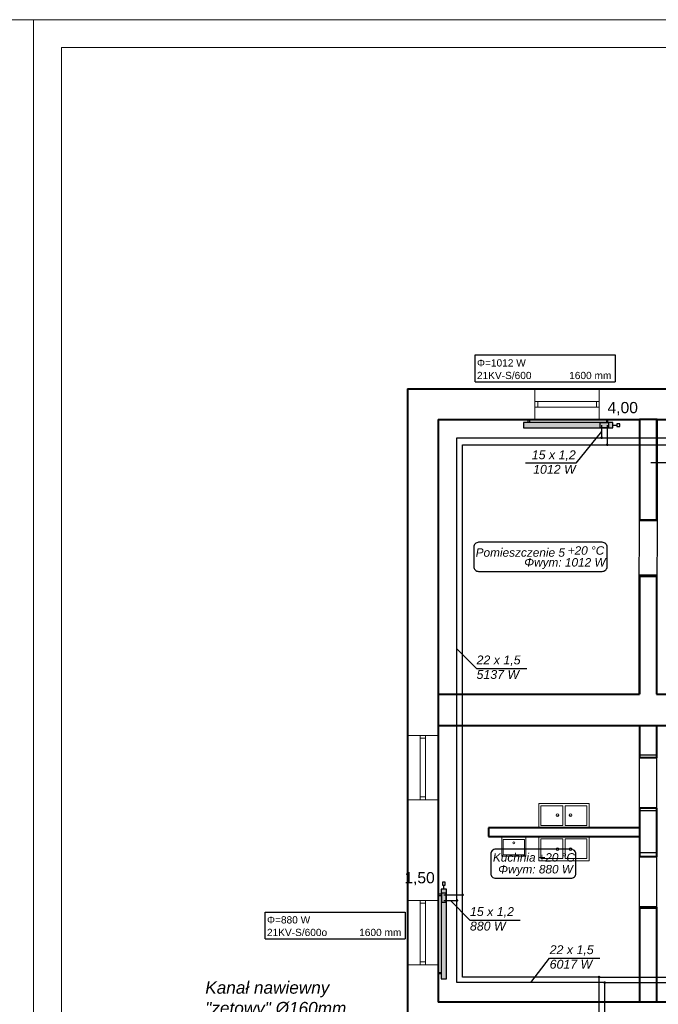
# Model space of a CAD drawing. Header units: millimetres. Extents: x 39871 to 53385, y 51832 to 57813.
# Tile 4 of 88: x 44046 to 45189, y 53040 to 54802. Entities that reach past the tile are written whole.
import ezdxf
from ezdxf.enums import TextEntityAlignment as Align
from ezdxf.lldxf.tags import DXFTag

# ---------------------------------------------------------------- set-up
doc = ezdxf.new("R2010")
doc.units = ezdxf.units.MM
for name, color, linetype, lineweight in [('cienka', 250, 'Continuous', 18), ('gruba', 8, 'Continuous', 40), ('KRESKOWANIE', 9, 'Continuous', 0)]:
    doc.layers.add(name, color=color, linetype=linetype, lineweight=lineweight)
for name, color, linetype in [('CP_UCSSPEC', 8, 'Continuous'), ('IS_Opisy_działek_Therm', 7, 'SOLID'), ('IS_Text_Armatury_Therm', 7, 'Continuous'), ('IS_Text_Konstrukcji', 7, 'Continuous'), ('IS_Text_Odbiornikow_Therm', 7, 'Continuous')]:
    doc.layers.add(name, color=color, linetype=linetype)
for name, color, linetype, true_color in [('IS_Armatura_podłączeniowa_grz._dolnozas.', 7, 'SOLID', 0x000000), ('IS_Armatura_Therm', 7, 'SOLID', 0x000000), ('IS_Grzejniki_Plan_rzut', 7, 'SOLID', 0x000000), ('IS_Konstrukcja', 7, 'SOLID', 0x000000), ('IS_Okna_Drzwi', 7, 'SOLID', 0x000000)]:
    doc.layers.add(name, color=color, linetype=linetype, true_color=true_color)
doc.layers.add('IS_Powrót', color=5, linetype='DASH', lineweight=30, true_color=0x0000ff)
doc.layers.add('IS_Zasilanie', color=1, linetype='SOLID', lineweight=30, true_color=0xff0000)
doc.styles.add('CP_ATTR', font='romans.shx')
doc.styles.get("Standard").update_dxf_attribs({"font": 'GOTHIC.TTF'})
tags = doc.linetypes.add('DASH', pattern=[15, 10, -5]).pattern_tags.tags
tags[6:7] = [DXFTag(74, 4), DXFTag(75, 0), DXFTag(340, '0'), DXFTag(46, 0.0), DXFTag(50, 0.0), DXFTag(44, 0.0), DXFTag(45, 0.0)]
tags[4:5] = [DXFTag(74, 4), DXFTag(75, 0), DXFTag(340, '0'), DXFTag(46, 0.0), DXFTag(50, 0.0), DXFTag(44, 0.0), DXFTag(45, 0.0)]
tags = doc.linetypes.add('SOLID', pattern=[10, 10, 0]).pattern_tags.tags
tags[6:7] = [DXFTag(74, 4), DXFTag(75, 0), DXFTag(340, '0'), DXFTag(46, 0.0), DXFTag(50, 0.0), DXFTag(44, 0.0), DXFTag(45, 0.0)]
tags[4:5] = [DXFTag(74, 4), DXFTag(75, 0), DXFTag(340, '0'), DXFTag(46, 0.0), DXFTag(50, 0.0), DXFTag(44, 0.0), DXFTag(45, 0.0)]

# ---------------------------------------------------------------- blocks, each defined once
blk = doc.blocks.new('cp_insbp_1')
blk.add_point((0, 0))
at = {"style": 'CP_ATTR', "flags": 9}
for tag in ['FORM', 'TYPE', 'ID', 'WIDTH', 'HEIGHT', 'SYSTEM', 'VERSION', 'PIPE', 'OTHER']:
    blk.add_attdef(tag, text='', height=0.00005, dxfattribs=at).set_placement((-1, 1), align=Align.MIDDLE_LEFT)
blk = doc.blocks.new('cp_insbp_2')
blk.add_point((0, 0))
at = {"style": 'CP_ATTR', "flags": 9}
for tag in ['FORM', 'TYPE', 'ID', 'WIDTH', 'HEIGHT', 'SYSTEM', 'VERSION', 'PIPE', 'OTHER']:
    blk.add_attdef(tag, text='', height=0.00005, dxfattribs=at).set_placement((-1, 1), align=Align.MIDDLE_LEFT)
blk = doc.blocks.new('cp_insbp_3')
blk.add_point((0, 0))
at = {"style": 'CP_ATTR', "flags": 9}
for tag in ['OTHER', 'PIPE', 'VERSION', 'SYSTEM', 'HEIGHT', 'WIDTH', 'ID', 'TYPE', 'FORM']:
    blk.add_attdef(tag, text='', height=0.00005, dxfattribs=at).set_placement((-1, 1), align=Align.MIDDLE_LEFT)
blk = doc.blocks.new('cp_insbp_4')
blk.add_point((0, 0))
at = {"style": 'CP_ATTR', "flags": 9}
for tag in ['FORM', 'TYPE', 'ID', 'WIDTH', 'HEIGHT', 'SYSTEM', 'VERSION', 'PIPE', 'OTHER']:
    blk.add_attdef(tag, text='', height=0.0000025, dxfattribs=at).set_placement((0, 0), align=Align.MIDDLE_LEFT)
blk = doc.blocks.new('G$CBFF5C414')
for p, q in [((0, 43), (90.4, 43)), ((0, 0), (0, 43)), ((4, 39), (43.2, 39)), ((4, 4), (4, 39)), ((43.2, 39), (43.2, 4)), ((86.4, 39), (47.2, 39)), ((47.2, 39), (47.2, 4)), ((86.4, 4), (86.4, 39)), ((90.4, 43), (90.4, 0)), ((90.4, 0), (0, 0)), ((43.2, 4), (4, 4)), ((47.2, 4), (86.4, 4))]:
    blk.add_line(p, q)
for centre in [(33.6, 20.7), (56.8, 20.7)]:
    blk.add_circle(centre, 2.5)
at = {"layer": 'CP_UCSSPEC'}
for name, p, xscale, yscale, zscale in [('cp_insbp_2', (0, 43), 0.005, 0.005, 0.005), ('cp_insbp_1', (35, 43), 0.005, 0.005, 0.005), ('cp_insbp_3', (70, 43), 0.005, 0.005, 0.005), ('cp_insbp_4', (35, 21.5), 0.1, 0.1, 0.1), ('cp_insbp_4', (55.4, 21.5), -0.1, 0.1, 0.1)]:
    blk.add_blockref(name, p, dxfattribs=dict(at, xscale=xscale, yscale=yscale, zscale=zscale))
at = {"style": 'CP_ATTR', "flags": 9}
for tag in ['NAME', 'GROUP', 'NUMBER', 'PRODUCER', 'ARTICLE', 'PRODUCT-TYPE', 'ORDER-NO', 'CHARACTER', 'WEIGHT', 'PRICE', 'OTHER']:
    blk.add_attdef(tag, text='', height=0.00005, dxfattribs=at).set_placement((20.8, 43), align=Align.MIDDLE_LEFT)
blk = doc.blocks.new('2DARZ_115a_f5x525s')
for p, q in [((-21.5, 0), (21.5, 0)), ((-21.5, 0), (-21.5, -35)), ((21.5, 0), (21.5, -35)), ((-19, -5), (19, -5)), ((-19, -5), (-19, -32.5)), ((19, -5), (19, -32.5)), ((-21.5, -35), (21.5, -35)), ((-19, -32.5), (19, -32.5))]:
    blk.add_line(p, q)
blk.add_circle((0, -10.9), 1.75)
at = {"layer": 'CP_UCSSPEC', "xscale": 0.005, "yscale": 0.005, "zscale": 0.005}
for name, p in [('cp_insbp_2', (-21.5, 0)), ('cp_insbp_1', (0, 0)), ('cp_insbp_3', (21.5, 0))]:
    blk.add_blockref(name, p, dxfattribs=at)
at = {"style": 'CP_ATTR', "flags": 9}
for tag in ['OTHER', 'PRICE', 'WEIGHT', 'CHARACTER', 'ORDER-NO', 'PRODUCT-TYPE', 'ARTICLE', 'PRODUCER', 'NUMBER', 'GROUP', 'NAME']:
    blk.add_attdef(tag, text='', height=0.00005, dxfattribs=at).set_placement((-9.4, -1.2), align=Align.MIDDLE_LEFT)
blk = doc.blocks.new('G$C05CD4EAE')
at = {"layer": 'cienka'}
for p, q in [((298, 1492), (298, 1437)), ((413, 1492), (413, 1437)), ((413, 1469.5), (298, 1469.5)), ((303, 1469.5), (303, 1459.5)), ((408, 1469.5), (408, 1459.5)), ((413, 1459.5), (298, 1459.5)), ((70, 872), (125, 872)), ((92.5, 872), (92.5, 757)), ((92.5, 867), (102.5, 867)), ((102.5, 872), (102.5, 757)), ((92.5, 762), (102.5, 762)), ((70, 757), (125, 757)), ((70, 577), (125, 577)), ((92.5, 577), (92.5, 462)), ((92.5, 572), (102.5, 572)), ((102.5, 577), (102.5, 462)), ((70, 462), (125, 462)), ((92.5, 467), (102.5, 467))]:
    blk.add_line(p, q, dxfattribs=at)
at = {"layer": 'gruba'}
for p, q in [((70, 1492), (1027, 1492)), ((70, 1492), (70, 262)), ((125, 1437), (485, 1437)), ((125, 1437), (125, 946)), ((485, 1437), (485, 1257)), ((517, 1437), (485, 1437)), ((515.5, 1437), (515.5, 1257)), ((517, 1437), (939, 1437)), ((485, 1257), (515.5, 1257)), ((485, 1157), (485, 946)), ((485, 1157), (515.5, 1157)), ((515.5, 1157), (515.5, 946)), ((125, 946), (485, 946)), ((125, 946), (125, 890)), ((515.5, 946), (723.5, 946)), ((125, 890), (723.5, 890)), ((125, 890), (125, 395)), ((485, 890), (485, 832)), ((515.5, 890), (515.5, 832)), ((515.5, 832), (485, 832)), ((485, 742), (485, 655)), ((515.5, 742), (485, 742)), ((515.5, 742), (515.5, 655)), ((485, 707), (215, 707)), ((215, 707), (215, 691)), ((215, 691), (485, 691)), ((515.5, 655), (485, 655)), ((485, 565), (485, 395)), ((515.5, 565), (485, 565)), ((515.5, 565), (515.5, 395)), ((485, 395), (125, 395)), ((517, 395), (485, 395)), ((563.3, 395), (517, 395))]:
    blk.add_line(p, q, dxfattribs=at)
at = {"layer": 'KRESKOWANIE', "ltscale": 20, "xscale": -1, "rotation": 180}
blk.add_blockref('G$CBFF5C414', (304.8, 750), dxfattribs=at)
at = {"layer": 'KRESKOWANIE', "ltscale": 20, "rotation": 359.9999999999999}
blk.add_blockref('2DARZ_115a_f5x525s', (260.3, 691), dxfattribs=at)
at = {"layer": 'KRESKOWANIE', "ltscale": 20}
blk.add_blockref('G$CBFF5C414', (304.8, 648), dxfattribs=at)

msp = doc.modelspace()

# ---------------------------------------------------------------- hatches: boundary and pattern name
at = {"layer": 'IS_Grzejniki_Plan_rzut'}
for points in [[(45107.4, 54081.2), (44947.4, 54081.2), (44947.4, 54071.2), (45107.4, 54071.2)], [(44800.1, 53246), (44800.1, 53086), (44810.1, 53086), (44810.1, 53246)]]:
    msp.add_hatch(color=8, dxfattribs=at).paths.add_polyline_path(points)
at = {"layer": 'IS_Opisy_działek_Therm'}
h = msp.add_hatch(color=1, dxfattribs=at)
edge = h.paths.add_edge_path()
edge.add_arc((45087.4, 54053.7), 2.4, 0, 360)
h = msp.add_hatch(color=1, dxfattribs=at)
edge = h.paths.add_edge_path()
edge.add_arc((44828.7, 53226), 2.4, 0, 360)
h = msp.add_hatch(color=1, dxfattribs=at)
edge = h.paths.add_edge_path()
edge.add_arc((45093, 53079.1), 2.4, 0, 360)
at = {"layer": 'IS_Powrót'}
h = msp.add_hatch(color=256, dxfattribs=at)
edge = h.paths.add_edge_path()
edge.add_arc((45097.4, 54041.2), 2.4, 0, 360)
h = msp.add_hatch(color=256, dxfattribs=at)
edge = h.paths.add_edge_path()
edge.add_arc((44838.7, 53236), 2.4, 0, 360)
h = msp.add_hatch(color=256, dxfattribs=at)
edge = h.paths.add_edge_path()
edge.add_arc((45083, 53089.1), 2.4, 0, 360)

# ---------------------------------------------------------------- linework, layer by layer
at = {"layer": 'cienka'}
for p, q in [((39871.3, 54801.6), (44071.3, 54801.6)), ((44071.3, 51831.6), (44071.3, 54801.6)), ((44071.3, 51831.6), (44071.3, 54801.6)), ((44071.3, 54801.6), (48271.3, 54801.6)), ((44121.3, 51881.6), (44121.3, 54751.6)), ((44121.3, 54751.6), (48221.3, 54751.6))]:
    msp.add_line(p, q, dxfattribs=at)
at = {"layer": 'IS_Armatura_podłączeniowa_grz._dolnozas.'}
for p, q in [((45100.4, 54080.2), (45084.4, 54080.2)), ((45084.4, 54080.2), (45084.4, 54072.2)), ((45084.4, 54072.2), (45100.4, 54072.2)), ((45100.4, 54072.2), (45100.4, 54080.2)), ((44801.1, 53239), (44801.1, 53223)), ((44809.1, 53239), (44801.1, 53239)), ((44809.1, 53223), (44809.1, 53239)), ((44801.1, 53223), (44809.1, 53223))]:
    msp.add_line(p, q, dxfattribs=at)
at = {"layer": 'IS_Armatura_Therm'}
for p, q in [((45107.4, 54076.2), (45114.9, 54076.2)), ((45119.9, 54078.7), (45114.9, 54078.7)), ((45114.9, 54078.7), (45114.9, 54073.7)), ((45114.9, 54073.7), (45119.9, 54073.7)), ((45119.9, 54073.7), (45119.9, 54078.7)), ((44807.6, 53258.5), (44802.6, 53258.5)), ((44802.6, 53258.5), (44802.6, 53253.5)), ((44802.6, 53253.5), (44807.6, 53253.5)), ((44805.1, 53246), (44805.1, 53253.5)), ((44807.6, 53253.5), (44807.6, 53258.5))]:
    msp.add_line(p, q, dxfattribs=at)
at = {"layer": 'IS_Grzejniki_Plan_rzut'}
for p, q in [((45107.4, 54081.2), (44947.4, 54081.2)), ((44947.4, 54081.2), (44947.4, 54071.2)), ((44956.1, 54081.2), (44956.1, 54086.2)), ((44956.1, 54086.2), (44958.6, 54086.2)), ((44958.6, 54086.2), (44958.6, 54081.2)), ((45098.6, 54086.2), (45096.1, 54086.2)), ((45096.1, 54086.2), (45096.1, 54081.2)), ((45098.6, 54081.2), (45098.6, 54086.2)), ((45107.4, 54071.2), (45107.4, 54081.2)), ((44947.4, 54071.2), (45107.4, 54071.2)), ((44800.1, 53246), (44800.1, 53086)), ((44810.1, 53246), (44800.1, 53246)), ((44810.1, 53086), (44810.1, 53246)), ((44800.1, 53237.2), (44795.1, 53237.2)), ((44795.1, 53237.2), (44795.1, 53234.7)), ((44795.1, 53234.7), (44800.1, 53234.7)), ((44795.1, 53094.7), (44795.1, 53097.2)), ((44795.1, 53097.2), (44800.1, 53097.2)), ((44800.1, 53094.7), (44795.1, 53094.7)), ((44800.1, 53086), (44810.1, 53086))]:
    msp.add_line(p, q, dxfattribs=at)
at = {"layer": 'IS_Konstrukcja', "color": 9}
for p, q in [((45155, 54086.2), (44795.1, 54086.2)), ((44795.1, 54086.2), (44795.1, 53595.2)), ((45154.4, 53595.2), (45155, 54086.2)), ((45187, 54086.2), (45186.4, 53595.2)), ((45495.1, 54086.2), (45187, 54086.2)), ((44795.1, 53595.2), (45154.4, 53595.2)), ((45186.4, 53595.2), (45607.6, 53595.2)), ((45155.1, 53539.2), (44795.1, 53539.2)), ((44795.1, 53539.2), (44795.1, 53044.2)), ((45155.1, 53044.2), (45155.1, 53539.2)), ((45607.6, 53539.2), (45185.6, 53539.2)), ((45185.6, 53539.2), (45185.6, 53044.2)), ((44795.1, 53044.2), (45155.1, 53044.2)), ((45185.6, 53044.2), (45212.1, 53044.2))]:
    msp.add_line(p, q, dxfattribs=at)
at = {"layer": 'IS_Okna_Drzwi'}
for p, q in [((45154.8, 53907.8), (45186.8, 53907.7)), ((45186.7, 53807.7), (45154.7, 53807.8)), ((45155.1, 53486.5), (45185.6, 53486.5)), ((45185.6, 53386.5), (45155.1, 53386.5)), ((45155.1, 53311.6), (45185.6, 53311.6)), ((45185.6, 53211.6), (45155.1, 53211.6))]:
    msp.add_line(p, q, dxfattribs=at)
at = {"layer": 'IS_Opisy_działek_Therm'}
for p, q in [((45087.4, 54065), (45041.2, 54008.1)), ((45041.2, 54008.1), (44951.3, 54008.1)), ((45265.7, 54009), (45175.7, 54009)), ((44828.7, 53676.1), (44863.7, 53641.1)), ((44863.7, 53641.1), (44953.7, 53641.1)), ((44816.9, 53226), (44851.9, 53191)), ((44851.9, 53191), (44941.8, 53191)), ((44960.8, 53079.1), (44994.5, 53122.7)), ((44994.5, 53122.7), (45084.4, 53122.7))]:
    msp.add_line(p, q, dxfattribs=at)
at = {"layer": 'IS_Powrót'}
for p, q in [((45097.4, 54076.2), (45097.4, 54041.2)), ((44838.7, 53236), (44838.7, 54041.2)), ((44838.7, 54041.2), (45097.4, 54041.2)), ((45097.4, 54041.2), (45443.8, 54041.2)), ((44805.1, 53236), (44838.7, 53236)), ((44838.7, 53089.1), (44838.7, 53236)), ((45083, 53089.1), (44838.7, 53089.1)), ((45083, 53089.1), (45329.5, 53089.1)), ((45083, 52935.3), (45083, 53089.1))]:
    msp.add_line(p, q, dxfattribs=at)
at = {"layer": 'IS_Text_Konstrukcji', "linetype": 'SOLID'}
for points in [[(44867.4, 53814.7), (45088.6, 53814.7, 0.414214), (45097.3, 53823.4), (45097.3, 53858, 0.414214), (45088.6, 53866.7), (44867.4, 53866.7, 0.414214), (44858.8, 53858), (44858.8, 53823.4, 0.414214), (44867.4, 53814.7)], [(44897.9, 53265.7), (45032.6, 53265.7, 0.414214), (45041.3, 53274.4), (45041.3, 53309, 0.414214), (45032.6, 53317.7), (44897.9, 53317.7, 0.414214), (44889.3, 53309), (44889.3, 53274.4, 0.414214), (44897.9, 53265.7)]]:
    msp.add_lwpolyline(points, format="xyb", dxfattribs=at)
at = {"layer": 'IS_Text_Odbiornikow_Therm', "linetype": 'SOLID'}
for p, q in [((44861.4, 54153.8), (44861.4, 54201.8)), ((44861.4, 54201.8), (45111.9, 54201.8)), ((45111.9, 54201.8), (45111.9, 54153.8)), ((44861.4, 54153.8), (45111.9, 54153.8)), ((44485.7, 53157.4), (44485.7, 53205.4)), ((44485.7, 53205.4), (44736.2, 53205.4)), ((44736.2, 53205.4), (44736.2, 53157.4)), ((44485.7, 53157.4), (44736.2, 53157.4))]:
    msp.add_line(p, q, dxfattribs=at)
at = {"layer": 'IS_Zasilanie'}
for p, q in [((45087.4, 54076.2), (45087.4, 54053.7)), ((44828.7, 53226), (44828.7, 54053.7)), ((44828.7, 54053.7), (45087.4, 54053.7)), ((45087.4, 54053.7), (45433.8, 54053.7)), ((44805.1, 53226), (44828.7, 53226)), ((44828.7, 53079.1), (44828.7, 53226)), ((45093, 53079.1), (44828.7, 53079.1)), ((45093, 53079.1), (45339.5, 53079.1)), ((45093, 52945.3), (45093, 53079.1))]:
    msp.add_line(p, q, dxfattribs=at)

# ---------------------------------------------------------------- block references
at = {"layer": 'cienka'}
msp.add_blockref('G$C05CD4EAE', (44670.1, 52649.2), dxfattribs=at)

# ---------------------------------------------------------------- texts
at = {"layer": 'IS_Opisy_działek_Therm', "char_height": 15.84}
for s, insert, attachment_point in [('\\fArial|b0|i1;15 x 1,2', (45041.2, 54012.4), 9), ('\\fArial|b0|i1;1012 W', (45041.2, 54005.2), 3), ('\\fArial|b0|i1;22 x 1,5', (44863.7, 53645.4), 7), ('\\fArial|b0|i1;5137 W', (44863.7, 53638.2), 1), ('\\fArial|b0|i1;15 x 1,2', (44851.9, 53195.3), 7), ('\\fArial|b0|i1;880 W', (44851.9, 53188.1), 1), ('\\fArial|b0|i1;22 x 1,5', (44994.5, 53127.1), 7), ('\\fArial|b0|i1;6017 W', (44994.5, 53119.9), 1)]:
    msp.add_mtext(s, dxfattribs=dict(at, insert=insert, attachment_point=attachment_point))
at = {"layer": 'IS_Text_Armatury_Therm', "linetype": 'SOLID', "char_height": 20, "attachment_point": 9}
for s, insert in [('\\fArial|b0|i0;4,00  ', (45152.4, 54094)), ('\\fArial|b0|i0;1,50  ', (44788.9, 53253.1))]:
    msp.add_mtext(s, dxfattribs=dict(at, insert=insert))
at = {"layer": 'IS_Text_Konstrukcji', "linetype": 'SOLID', "char_height": 15.12}
for s, insert, attachment_point in [('\\fArial|b0|i1;+20 °C', (45026.8, 53844.3), 7), ('\\fArial|b0|i1;Pomieszczenie 5', (45021.8, 53840.7), 9), ('\\fArial|b0|i1;Φwym: 1012 W', (45021.8, 53838.5), 2), ('\\fArial|b0|i1;Kuchnia', (44969.3, 53295.3), 9), ('\\fArial|b0|i1;+20 °C', (44974.3, 53295.3), 7), ('\\fArial|b0|i1;Φwym: 880 W', (44969.3, 53289.5), 2)]:
    msp.add_mtext(s, dxfattribs=dict(at, insert=insert, attachment_point=attachment_point))
at = {"layer": 'IS_Text_Konstrukcji', "linetype": 'SOLID', "insert": (44685.2, 53011.9), "char_height": 22, "width": 306.891, "attachment_point": 6}
msp.add_mtext('\\pxql;{\\fArial|b0|i1|c0|p0;Kanał nawiewny "zetowy" %%c160mm. Kratka nawiewna\\PHs=0,3m nad posadzką}', dxfattribs=at)
at = {"layer": 'IS_Text_Odbiornikow_Therm', "linetype": 'SOLID', "char_height": 12.96, "attachment_point": 7}
for s, insert in [('\\fArial|b0|i0;Φ=1012 W', (44864.4, 54181)), ('\\fArial|b0|i0;21KV-S/600', (44864.4, 54158.5)), ('\\fArial|b0|i0;1600 mm', (45029.4, 54158.5)), ('\\fArial|b0|i0;Φ=880 W', (44488.7, 53184.7)), ('\\fArial|b0|i0;21KV-S/600o', (44488.7, 53162.2)), ('\\fArial|b0|i0;1600 mm', (44653.7, 53162.2))]:
    msp.add_mtext(s, dxfattribs=dict(at, insert=insert))

doc.saveas('drawing.dxf')
